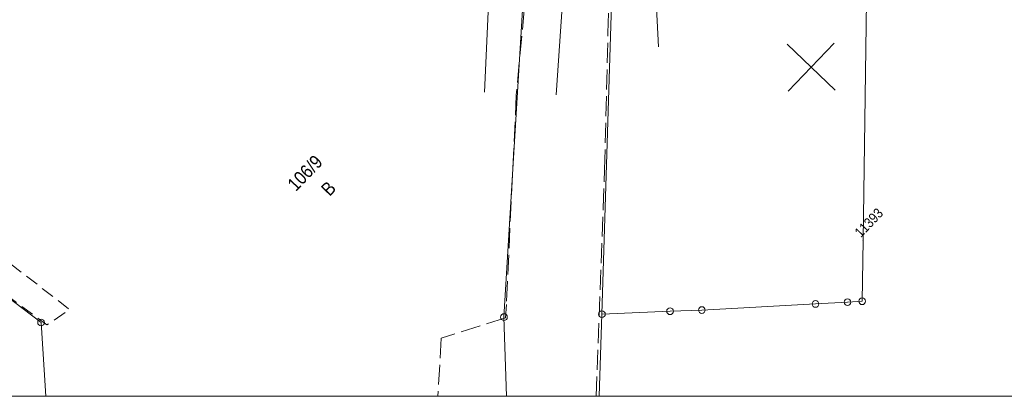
# Model space of a CAD drawing. Extents: x 0 to 6443539, y 0 to 5655063.
# Tile 38 of 64: x 6441197 to 6441271, y 5654557 to 5654585. Entities that reach past the tile are written whole.
import ezdxf
from ezdxf.enums import TextEntityAlignment as Align

# ---------------------------------------------------------------- set-up
doc = ezdxf.new("R2010")
doc.units = 0
doc.header["$MEASUREMENT"] = 0
for name, pattern in [('1.0_0.5', [1.5, 1, -0.5]), ('1.5_0.5', [2, 1.5, -0.5]), ('219-500', [0]), ('PRZER2-1', [3, 2, -1])]:
    doc.linetypes.add(name, pattern=pattern)
doc.layers.get('0').update_dxf_attribs({"color": 2, "linetype": 'CONTINUOUS', "lineweight": 5})
doc.layers.add('1ramki', color=7, linetype='PRZER2-1', lineweight=18)
for name, color, linetype in [('202-punkt graniczny', 7, 'CONTINUOUS'), ('203-punkt graniczny', 7, 'CONTINUOUS'), ('203-punkt graniczny-Atr103', 7, 'CONTINUOUS'), ('210-oznaczenie konturu użytku gruntowego', 7, 'CONTINUOUS'), ('211-numer działki ewidencyjnej', 7, 'CONTINUOUS'), ('218-kontur użytku gruntowego', 7, 'CONTINUOUS'), ('219-działka ewidencyjna', 7, 'CONTINUOUS'), ('chodnik', 7, 'CONTINUOUS'), ('jezdnia', 7, 'CONTINUOUS'), ('przewód elektroenergetyczny podziemny', 7, 'CONTINUOUS'), ('przewód kanalizacyjny', 7, 'CONTINUOUS')]:
    doc.layers.add(name, color=color, linetype=linetype)
doc.styles.add('MapaZas', font='geodezja.shx', dxfattribs={"width": 0.9})

# ---------------------------------------------------------------- blocks, each defined once
blk = doc.blocks.new('202')
at = {"color": 0, "linetype": 'Continuous', "lineweight": 0}
blk.add_circle((0, 0), 0.25, dxfattribs=at)
blk = doc.blocks.new('203')
at = {"linetype": 'Continuous', "lineweight": 0}
h = blk.add_hatch(color=0, dxfattribs=at)
edge = h.paths.add_edge_path()
edge.add_arc((0, 0), 0.045, 0, 360)

msp = doc.modelspace()

# ---------------------------------------------------------------- linework, layer by layer
at = {"color": 0, "lineweight": 13}
for p, q in [((6441258.409, 5654579.731), (6441254.798, 5654583.189)), ((6441258.409, 5654579.731), (6441254.798, 5654583.189)), ((6441254.875, 5654579.654), (6441258.333, 5654583.266)), ((6441254.875, 5654579.654), (6441258.333, 5654583.266))]:
    msp.add_line(p, q, dxfattribs=at)
at = {"layer": '1ramki', "color": 0, "linetype": 'Continuous', "lineweight": 13, "flags": 128}
msp.add_lwpolyline([(6441071.681, 5654696.745), (6441272.347, 5654696.745), (6441272.347, 5654556.737), (6441071.681, 5654556.737)], close=True, dxfattribs=at)
msp.add_lwpolyline([(6441071.681, 5654696.745), (6441272.347, 5654696.745), (6441272.347, 5654556.737), (6441071.681, 5654556.737)], close=True, dxfattribs=at)
at = {"layer": '218-kontur użytku gruntowego', "color": 0, "linetype": 'Continuous', "lineweight": 13, "flags": 128}
for points in [[(6441242.196, 5654604.658), (6441240.901, 5654562.908)], [(6441240.901, 5654562.908), (6441242.196, 5654604.658)], [(6441233.55, 5654562.692), (6441235.162, 5654589.504)], [(6441235.162, 5654589.504), (6441233.55, 5654562.692)]]:
    msp.add_lwpolyline(points, dxfattribs=at)
at = {"layer": '218-kontur użytku gruntowego', "color": 0, "linetype": 'Continuous', "lineweight": 13}
for points in [[(6441233.741, 5654556.737), (6441233.55, 5654562.692)], [(6441233.55, 5654562.692), (6441233.741, 5654556.737)], [(6441240.901, 5654562.908), (6441240.688, 5654556.737)], [(6441240.688, 5654556.737), (6441240.901, 5654562.908)]]:
    msp.add_lwpolyline(points, dxfattribs=at)
at = {"layer": '219-działka ewidencyjna', "color": 0, "linetype": '219-500', "lineweight": 13, "flags": 128}
for points in [[(6441260.492, 5654568.46), (6441261.068, 5654609.805)], [(6441240.901, 5654562.908), (6441242.196, 5654604.658)], [(6441235.162, 5654589.504), (6441233.55, 5654562.692)], [(6441260.422, 5654563.875), (6441260.492, 5654568.46)], [(6441192.037, 5654567.415), (6441198.811, 5654562.286)], [(6441256.933, 5654563.672), (6441248.399, 5654563.219)], [(6441259.327, 5654563.816), (6441256.933, 5654563.672)], [(6441260.422, 5654563.875), (6441259.327, 5654563.816)], [(6441246.01, 5654563.124), (6441240.901, 5654562.908)], [(6441248.399, 5654563.219), (6441246.01, 5654563.124)]]:
    msp.add_lwpolyline(points, dxfattribs=at)
at = {"layer": '219-działka ewidencyjna', "color": 0, "linetype": '219-500', "lineweight": 13}
for points in [[(6441233.55, 5654562.692), (6441233.741, 5654556.737)], [(6441240.901, 5654562.908), (6441240.688, 5654556.737)], [(6441199.173, 5654556.737), (6441198.811, 5654562.286)]]:
    msp.add_lwpolyline(points, dxfattribs=at)
at = {"layer": 'chodnik', "color": 0, "linetype": '1.0_0.5', "lineweight": 13, "flags": 128}
msp.add_lwpolyline([(6441233.251, 5654609.79), (6441231.802, 5654611.067), (6441231.273, 5654609.025), (6441233.727, 5654604.821), (6441233.347, 5654589.359), (6441193.535, 5654588.065), (6441193.008, 5654607.786), (6441190.797, 5654606.345), (6441191.372, 5654588.64), (6441170.717, 5654588.094), (6441168.952, 5654589.258), (6441169.063, 5654585.773), (6441191.425, 5654586.512), (6441192.331, 5654567.231), (6441199.253, 5654562.097), (6441200.954, 5654563.266), (6441194.163, 5654568.508), (6441193.57, 5654585.76), (6441235.138, 5654587.021), (6441235.656, 5654595.746), (6441235.865, 5654604.393), (6441235.368, 5654606.405), (6441234.618, 5654608.051)], close=True, dxfattribs=at)
at = {"layer": 'jezdnia', "color": 0, "linetype": '1.5_0.5', "lineweight": 13}
for points in [[(6441240.469, 5654556.737), (6441240.998, 5654570.859), (6441241.097, 5654573.783), (6441241.349, 5654584.008), (6441241.434, 5654586.931), (6441241.935, 5654604.617), (6441242.239, 5654606.596), (6441243.369, 5654609.613), (6441243.399, 5654611.481), (6441243.471, 5654617.31), (6441242.709, 5654617.555), (6441242.406, 5654618.164), (6441242.397, 5654619.225), (6441235.489, 5654618.82)], [(6441156.845, 5654610.115), (6441159.05, 5654609.526), (6441160.926, 5654608.449), (6441171.839, 5654608.784), (6441173.548, 5654609.889), (6441175.605, 5654610.578), (6441226.054, 5654612.597), (6441228.22, 5654612.531), (6441229.907, 5654611.995), (6441231.802, 5654611.067), (6441233.251, 5654609.79), (6441234.618, 5654608.051), (6441235.368, 5654606.405), (6441235.865, 5654604.393), (6441235.656, 5654595.746), (6441235.138, 5654587.021), (6441235.066, 5654585.775), (6441234.476, 5654579.361), (6441233.728, 5654563.629), (6441233.664, 5654562.638), (6441228.839, 5654561.111), (6441228.596, 5654556.737)]]:
    msp.add_lwpolyline(points, dxfattribs=at)
at = {"layer": 'przewód elektroenergetyczny podziemny', "color": 0, "linetype": 'Continuous', "lineweight": 13, "flags": 128}
for points in [[(6441198.285, 5654604.173), (6441198.107, 5654605.853), (6441243.915, 5654607.595), (6441244.381, 5654598.149), (6441245.141, 5654582.98)], [(6441232.095, 5654579.592), (6441233.166, 5654603.253)]]:
    msp.add_lwpolyline(points, dxfattribs=at)
at = {"layer": 'przewód kanalizacyjny', "color": 0, "linetype": 'Continuous', "lineweight": 13, "flags": 128}
msp.add_lwpolyline([(6441238.588, 5654595.915), (6441237.475, 5654579.369)], dxfattribs=at)

# ---------------------------------------------------------------- block references
at = {"layer": '202-punkt graniczny', "color": 0, "linetype": 'Continuous', "lineweight": 13, "rotation": 46.24115728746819}
for p in [(6441259.327, 5654563.816), (6441260.422, 5654563.875), (6441246.01, 5654563.124), (6441248.399, 5654563.219), (6441256.933, 5654563.672), (6441233.55, 5654562.692), (6441240.901, 5654562.908), (6441198.811, 5654562.286)]:
    msp.add_blockref('202', p, dxfattribs=at)
at = {"layer": '203-punkt graniczny', "color": 0, "linetype": 'Continuous', "lineweight": 13, "rotation": 46.24115728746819}
msp.add_blockref('203', (6441260.492, 5654568.46), dxfattribs=at)

# ---------------------------------------------------------------- texts
at = {"layer": '203-punkt graniczny-Atr103', "color": 0, "lineweight": 13, "style": 'MapaZas', "width": 0.9}
msp.add_text('11393', height=0.75, rotation=46.24116, dxfattribs=at).set_placement((6441260.492, 5654568.46), align=Align.BOTTOM_LEFT)
msp.add_text('11393', height=0.75, rotation=46.24116, dxfattribs=at).set_placement((6441260.492, 5654568.46), align=Align.BOTTOM_LEFT)
at = {"layer": '210-oznaczenie konturu użytku gruntowego', "color": 0, "linetype": 'Continuous', "lineweight": 13, "style": 'MapaZas', "width": 0.9}
msp.add_text('B', height=1, rotation=46.24116, dxfattribs=at).set_placement((6441220.463, 5654571.71))
at = {"layer": '211-numer działki ewidencyjnej', "color": 0, "linetype": 'Continuous', "lineweight": 13, "style": 'MapaZas', "width": 0.9}
msp.add_text('106/9', height=1, rotation=46.24116, dxfattribs=at).set_placement((6441217.935, 5654572.078))

doc.saveas('drawing.dxf')
